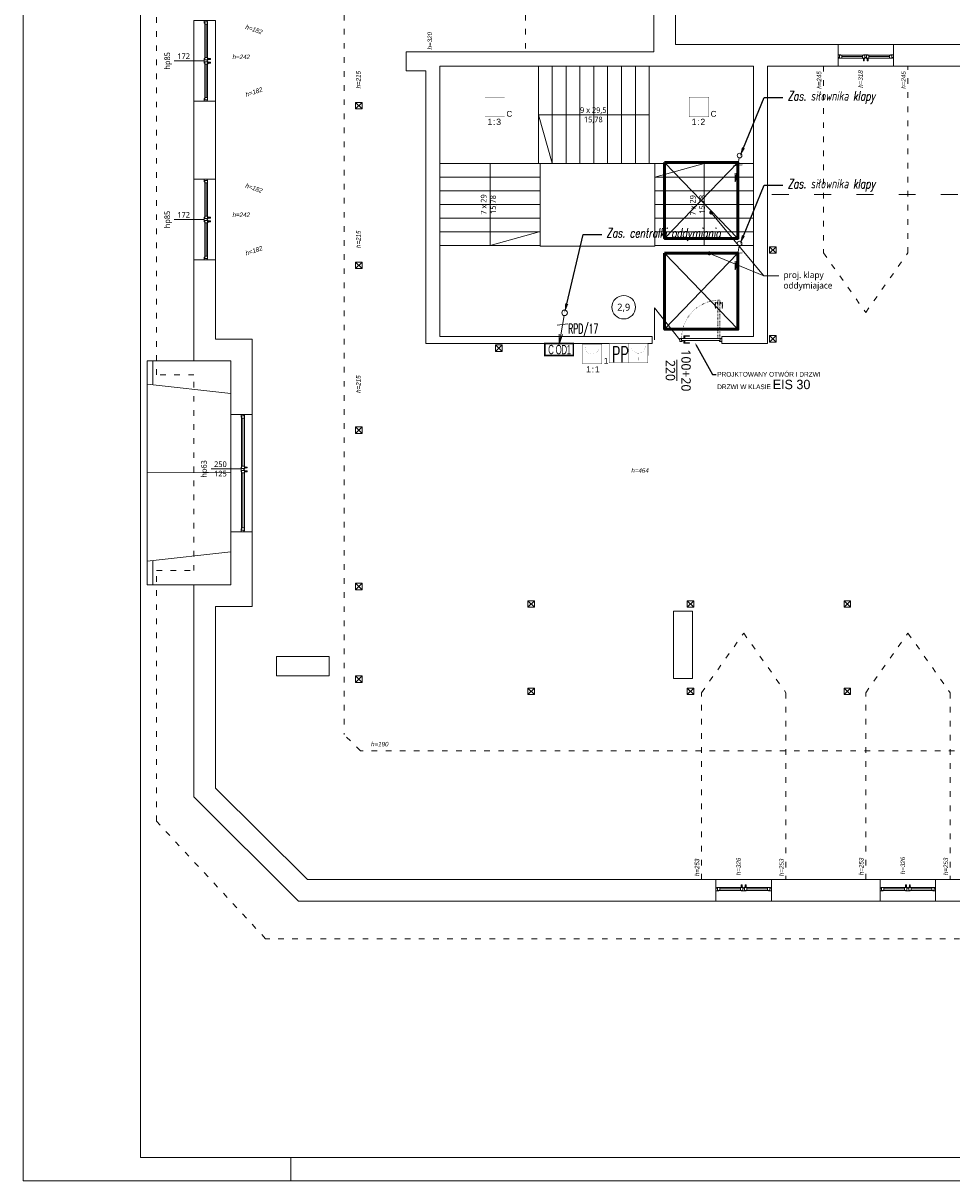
# Model space of a CAD drawing. Header units: millimetres. Extents: x 85284 to 143915, y -66821 to -28273.
# Tile 2 of 28: x 122352 to 124331, y -66715 to -64249. Entities that reach past the tile are written whole.
import ezdxf
from ezdxf import colors
from ezdxf.entities.mleader import LeaderData, LeaderLine
from ezdxf.enums import TextEntityAlignment as Align
from ezdxf.math import Vec2, Vec3

# ---------------------------------------------------------------- set-up
doc = ezdxf.new("R2010")
doc.units = ezdxf.units.MM
doc.set_wipeout_variables(frame=1)
doc.linetypes.add('ACAD_ISO03W100', pattern=[30, 12, -18])
doc.linetypes.add('ACAD_ISO07W100', pattern=[3, 0, -3])
doc.layers.get('0').update_dxf_attribs({"color": 251, "lineweight": 9})
for name, color, linetype, lineweight in [('_IE_Gniazda', 3, 'Continuous', 15), ('IE_Gniazda.', 3, 'Continuous', 15), ('IE_Gniazda..', 3, 'Continuous', 15), ('IE_Numery obw ośw hala', 6, 'Continuous', 13), ('IE_Ramka', 7, 'Continuous', 15), ('IE_Tabelka', 7, 'Continuous', 15), ('konstrukcja istn..KF', 251, 'Continuous', 9), ('OPIS', 251, 'Continuous', 9), ('opis..KF', 251, 'Continuous', 9), ('opis_arch', 251, 'Continuous', 9), ('SAP_elementy', 1, 'Continuous', 15), ('schody', 251, 'Continuous', 9), ('SchSec_adres_element', 1, 'Continuous', 15), ('SchSec_adres_grupy', 6, 'Continuous', 15), ('SchSec_adres_wejscia', 4, 'Continuous', 15), ('SchSec_centrala', 3, 'Continuous', 15), ('SchSec_okablowanie', 1, 'Continuous', 15), ('SchSec_opisy', 9, 'Continuous', 15), ('stolarka_arch', 251, 'Continuous', 9), ('ściana pro..KF', 251, 'Continuous', 9), ('ściany ist..KF', 251, 'Continuous', 9)]:
    doc.layers.add(name, color=color, linetype=linetype, lineweight=lineweight)
doc.styles.add('ARCH', font='segoeuil.ttf')
doc.styles.add('SIMLPEX', font='simplex.shx')
doc.styles.add('SIMPLEX', font='simplex', dxfattribs={"width": 0.85})
doc.styles.get("Standard").update_dxf_attribs({"font": 'arial.ttf'})

# ---------------------------------------------------------------- blocks, each defined once
blk = doc.blocks.new('*U209')
at = {"layer": 'stolarka_arch', "lineweight": 0}
blk.add_lwpolyline([(0, 0), (172, 0), (172, -46), (0, -46)], close=True, dxfattribs=at)
at = {"layer": 'stolarka_arch'}
for points in [[(0, -22), (6, -22), (6, -23), (3, -23), (3, -28), (0, -28)], [(3, -23), (8, -23), (8, -29), (2, -29), (2, -28), (3, -28)], [(8, -26), (79, -26), (79, -23), (8, -23)], [(84, -23), (79, -23), (79, -29), (85, -29), (85, -28), (84, -28)], [(81, -22), (91, -22), (91, -23), (88, -23), (88, -28), (84, -28), (84, -23), (81, -23)], [(88, -23), (93, -23), (93, -29), (87, -29), (87, -28), (88, -28)], [(164, -26), (93, -26), (93, -23), (164, -23)], [(169, -23), (164, -23), (164, -29), (170, -29), (170, -28), (169, -28)], [(172, -22), (166, -22), (166, -23), (169, -23), (169, -28), (172, -28)], [(8, -26), (79, -26), (79, -29), (8, -29)], [(84, -30), (80, -30), (80, -29), (84, -29)], [(83, -35), (81, -35), (81, -30), (83, -30)], [(92, -30), (88, -30), (88, -29), (92, -29)], [(91, -35), (89, -35), (89, -30), (91, -30)], [(164, -26), (93, -26), (93, -29), (164, -29)]]:
    blk.add_lwpolyline(points, close=True, dxfattribs=at)
blk = doc.blocks.new('*U207')
at = {"layer": 'stolarka_arch', "lineweight": 0}
blk.add_lwpolyline([(0, 0), (172, 0), (172, -46), (0, -46)], close=True, dxfattribs=at)
at = {"layer": 'stolarka_arch'}
for points in [[(0, -22), (6, -22), (6, -23), (3, -23), (3, -28), (0, -28)], [(3, -23), (8, -23), (8, -29), (2, -29), (2, -28), (3, -28)], [(8, -26), (79, -26), (79, -23), (8, -23)], [(84, -23), (79, -23), (79, -29), (85, -29), (85, -28), (84, -28)], [(81, -22), (91, -22), (91, -23), (88, -23), (88, -28), (84, -28), (84, -23), (81, -23)], [(88, -23), (93, -23), (93, -29), (87, -29), (87, -28), (88, -28)], [(164, -26), (93, -26), (93, -23), (164, -23)], [(169, -23), (164, -23), (164, -29), (170, -29), (170, -28), (169, -28)], [(172, -22), (166, -22), (166, -23), (169, -23), (169, -28), (172, -28)], [(8, -26), (79, -26), (79, -29), (8, -29)], [(84, -30), (80, -30), (80, -29), (84, -29)], [(83, -35), (81, -35), (81, -30), (83, -30)], [(92, -30), (88, -30), (88, -29), (92, -29)], [(91, -35), (89, -35), (89, -30), (91, -30)], [(164, -26), (93, -26), (93, -29), (164, -29)]]:
    blk.add_lwpolyline(points, close=True, dxfattribs=at)
blk = doc.blocks.new('*U204')
at = {"layer": 'stolarka_arch', "lineweight": 0}
blk.add_lwpolyline([(0, 0), (118, 0), (118, -46), (0, -46)], close=True, dxfattribs=at)
at = {"layer": 'stolarka_arch'}
for points in [[(0, -22), (6, -22), (6, -23), (3, -23), (3, -28), (0, -28)], [(3, -23), (8, -23), (8, -29), (2, -29), (2, -28), (3, -28)], [(8, -26), (52, -26), (52, -23), (8, -23)], [(57, -23), (52, -23), (52, -29), (58, -29), (58, -28), (57, -28)], [(54, -22), (64, -22), (64, -23), (61, -23), (61, -28), (57, -28), (57, -23), (54, -23)], [(61, -23), (66, -23), (66, -29), (60, -29), (60, -28), (61, -28)], [(110, -26), (66, -26), (66, -23), (110, -23)], [(115, -23), (110, -23), (110, -29), (116, -29), (116, -28), (115, -28)], [(118, -22), (112, -22), (112, -23), (115, -23), (115, -28), (118, -28)], [(8, -26), (52, -26), (52, -29), (8, -29)], [(57, -30), (53, -30), (53, -29), (57, -29)], [(56, -35), (54, -35), (54, -30), (56, -30)], [(65, -30), (61, -30), (61, -29), (65, -29)], [(64, -35), (62, -35), (62, -30), (64, -30)], [(110, -26), (66, -26), (66, -29), (110, -29)]]:
    blk.add_lwpolyline(points, close=True, dxfattribs=at)
blk = doc.blocks.new('*U205')
at = {"layer": 'stolarka_arch', "lineweight": 0}
blk.add_lwpolyline([(0, 0), (118, 0), (118, -46), (0, -46)], close=True, dxfattribs=at)
at = {"layer": 'stolarka_arch'}
for points in [[(0, -22), (6, -22), (6, -23), (3, -23), (3, -28), (0, -28)], [(3, -23), (8, -23), (8, -29), (2, -29), (2, -28), (3, -28)], [(8, -26), (52, -26), (52, -23), (8, -23)], [(57, -23), (52, -23), (52, -29), (58, -29), (58, -28), (57, -28)], [(54, -22), (64, -22), (64, -23), (61, -23), (61, -28), (57, -28), (57, -23), (54, -23)], [(61, -23), (66, -23), (66, -29), (60, -29), (60, -28), (61, -28)], [(110, -26), (66, -26), (66, -23), (110, -23)], [(115, -23), (110, -23), (110, -29), (116, -29), (116, -28), (115, -28)], [(118, -22), (112, -22), (112, -23), (115, -23), (115, -28), (118, -28)], [(8, -26), (52, -26), (52, -29), (8, -29)], [(57, -30), (53, -30), (53, -29), (57, -29)], [(56, -35), (54, -35), (54, -30), (56, -30)], [(65, -30), (61, -30), (61, -29), (65, -29)], [(64, -35), (62, -35), (62, -30), (64, -30)], [(110, -26), (66, -26), (66, -29), (110, -29)]]:
    blk.add_lwpolyline(points, close=True, dxfattribs=at)
blk = doc.blocks.new('*U203')
at = {"layer": 'stolarka_arch', "lineweight": 0}
blk.add_lwpolyline([(0, 0), (250, 0), (250, -46), (0, -46)], close=True, dxfattribs=at)
at = {"layer": 'stolarka_arch'}
for points in [[(0, -22), (6, -22), (6, -23), (3, -23), (3, -28), (0, -28)], [(3, -23), (8, -23), (8, -29), (2, -29), (2, -28), (3, -28)], [(8, -26), (110.3, -26), (110.3, -23), (8, -23)], [(115.3, -23), (110.3, -23), (110.3, -29), (116.3, -29), (116.3, -28), (115.3, -28)], [(112.3, -22), (122.3, -22), (122.3, -23), (119.3, -23), (119.3, -28), (115.3, -28), (115.3, -23), (112.3, -23)], [(119.3, -23), (124.3, -23), (124.3, -29), (118.3, -29), (118.3, -28), (119.3, -28)], [(242, -26), (124.3, -26), (124.3, -23), (242, -23)], [(247, -23), (242, -23), (242, -29), (248, -29), (248, -28), (247, -28)], [(250, -22), (244, -22), (244, -23), (247, -23), (247, -28), (250, -28)], [(8, -26), (110.3, -26), (110.3, -29), (8, -29)], [(115.3, -30), (111.3, -30), (111.3, -29), (115.3, -29)], [(114.3, -35), (112.3, -35), (112.3, -30), (114.3, -30)], [(123.3, -30), (119.3, -30), (119.3, -29), (123.3, -29)], [(122.3, -35), (120.3, -35), (120.3, -30), (122.3, -30)], [(242, -26), (124.3, -26), (124.3, -29), (242, -29)]]:
    blk.add_lwpolyline(points, close=True, dxfattribs=at)
blk = doc.blocks.new('*U199')
at = {"layer": 'stolarka_arch', "lineweight": 0}
blk.add_lwpolyline([(0, 0), (118, 0), (118, -46), (0, -46)], close=True, dxfattribs=at)
at = {"layer": 'stolarka_arch'}
for points in [[(0, -22), (6, -22), (6, -23), (3, -23), (3, -28), (0, -28)], [(3, -23), (8, -23), (8, -29), (2, -29), (2, -28), (3, -28)], [(8, -26), (52, -26), (52, -23), (8, -23)], [(57, -23), (52, -23), (52, -29), (58, -29), (58, -28), (57, -28)], [(54, -22), (64, -22), (64, -23), (61, -23), (61, -28), (57, -28), (57, -23), (54, -23)], [(61, -23), (66, -23), (66, -29), (60, -29), (60, -28), (61, -28)], [(110, -26), (66, -26), (66, -23), (110, -23)], [(115, -23), (110, -23), (110, -29), (116, -29), (116, -28), (115, -28)], [(118, -22), (112, -22), (112, -23), (115, -23), (115, -28), (118, -28)], [(8, -26), (52, -26), (52, -29), (8, -29)], [(57, -30), (53, -30), (53, -29), (57, -29)], [(56, -35), (54, -35), (54, -30), (56, -30)], [(65, -30), (61, -30), (61, -29), (65, -29)], [(64, -35), (62, -35), (62, -30), (64, -30)], [(110, -26), (66, -26), (66, -29), (110, -29)]]:
    blk.add_lwpolyline(points, close=True, dxfattribs=at)
blk = doc.blocks.new('*U165')
at = {"layer": 'opis..KF'}
blk.add_line((-20, 0), (44, 0), dxfattribs=at)
at = {"layer": 'opis..KF', "style": 'ARCH', "flags": 12}
blk.add_attdef('hp', text='', height=12, rotation=90, dxfattribs=at).set_placement((-35, 0), align=Align.MIDDLE_CENTER)
for tag, p in [('150', (0, 10)), ('120', (0, -10))]:
    blk.add_attdef(tag, text='', height=12, dxfattribs=at).set_placement(p, align=Align.MIDDLE_CENTER)
blk = doc.blocks.new('*U166')
at = {"layer": 'opis..KF'}
blk.add_line((-20, 0), (44, 0), dxfattribs=at)
at = {"layer": 'opis..KF', "style": 'ARCH', "flags": 12}
blk.add_attdef('hp', text='', height=12, rotation=90, dxfattribs=at).set_placement((-35, 0), align=Align.MIDDLE_CENTER)
for tag, p in [('150', (0, 10)), ('120', (0, -10))]:
    blk.add_attdef(tag, text='', height=12, dxfattribs=at).set_placement(p, align=Align.MIDDLE_CENTER)
blk = doc.blocks.new('*U167')
at = {"layer": 'opis..KF'}
blk.add_line((-20, 0), (44, 0), dxfattribs=at)
at = {"layer": 'opis..KF', "style": 'ARCH', "flags": 12}
blk.add_attdef('hp', text='', height=12, rotation=90, dxfattribs=at).set_placement((-35, 0), align=Align.MIDDLE_CENTER)
for tag, p in [('150', (0, 10)), ('120', (0, -10))]:
    blk.add_attdef(tag, text='', height=12, dxfattribs=at).set_placement(p, align=Align.MIDDLE_CENTER)
blk = doc.blocks.new('nr pom')
at = {"layer": 'opis..KF', "lineweight": 20}
blk.add_circle((0, 0), 25, dxfattribs=at)
at = {"layer": 'opis..KF', "style": 'ARCH'}
blk.add_attdef('00', text='', height=15, dxfattribs=at).set_placement((0, 0), align=Align.MIDDLE_CENTER)
blk = doc.blocks.new('*U194')
at = {"layer": 'stolarka_arch', "linetype": 'ACAD_ISO03W100', "lineweight": 0, "ltscale": 0.1}
for points in [[(3.5, 77), (-1.5, 77), (-1.5, 65), (-0.5, 65), (-0.5, 75), (3.5, 75)], [(3.5, 78), (3.5, 74), (4.5, 74), (4.5, 78)], [(4.5, 82), (4.5, 0), (8.5, 0), (8.5, 82)], [(9.5, 78), (9.5, 74), (8.5, 74), (8.5, 78)], [(9.5, 77), (14.5, 77), (14.5, 65), (13.5, 65), (13.5, 75), (9.5, 75)]]:
    blk.add_lwpolyline(points, close=True, dxfattribs=at)
at = {"layer": 'stolarka_arch'}
for points in [[(5, -4), (5, -6), (0, -6), (0, 0), (4, 0), (4, -4), (5, -4)], [(86, 0), (4, 0), (4, -4), (86, -4)], [(81, 1), (81, 6), (69, 6), (69, 5), (79, 5), (79, 1)], [(82, 1), (78, 1), (78, 0), (82, 0)], [(85, -4), (85, -6), (90, -6), (90, 0), (86, 0), (86, -4), (85, -4)], [(81, -5), (81, -10), (69, -10), (69, -9), (79, -9), (79, -5)], [(82, -5), (78, -5), (78, -4), (82, -4)]]:
    blk.add_lwpolyline(points, close=True, dxfattribs=at)
blk.add_circle((4, 0.5), 0.5, dxfattribs=at)
at = {"layer": 'stolarka_arch', "linetype": 'ACAD_ISO07W100', "lineweight": 0, "ltscale": 0.5}
blk.add_arc((4, 0), 82, 0, 89.6506, dxfattribs=at)
blk = doc.blocks.new('_Dot')
at = {"color": 0, "linetype": 'ByBlock', "lineweight": -2}
blk.add_line((-0.5, 0), (-1, 0), dxfattribs=at)
at = {"color": 0, "linetype": 'ByBlock', "const_width": 0.5}
blk.add_lwpolyline([(-0.25, 0, 1), (0.25, 0, 1)], format="xyb", close=True, dxfattribs=at)
blk = doc.blocks.new('*U1138')
at = {"layer": 'IE_Ramka'}
blk.add_line((-740, 5), (-740, 0), dxfattribs=at)
for points in [[(-797, 0), (0, 0), (0, 444), (-797, 444)], [(-772, 5), (-5, 5), (-5, 439), (-772, 439)]]:
    blk.add_lwpolyline(points, close=True, dxfattribs=at)
blk = doc.blocks.new('*U1144')
at = {"layer": '_IE_Gniazda', "color": 0}
for p, q in [((-7.8, -13.2), (3.5, -11.7)), ((-0.5, -2.9), (-5.8, -33.7)), ((-5.8, -33.7), (-5.8, -22.6)), ((-5.8, -33.7), (-2.1, -23.1))]:
    blk.add_line(p, q, dxfattribs=at)
blk.add_circle((0, 0), 2.97, dxfattribs=at)
at = {"layer": '_IE_Gniazda', "color": 0, "style": 'SIMLPEX', "width": 0.7, "flags": 4}
for tag, p in [('NR_OBWODU', (16.3, -14.2)), ('OPIS', (16.3, -26))]:
    blk.add_attdef(tag, p, '', height=10, dxfattribs=at)
blk = doc.blocks.new('przycisk')
blk.add_wipeout([(-12.4, -1.6), (-15.6, 23.2), (9.2, 26.4), (12.4, 1.6)]).dxf.layer = 'SAP_elementy'
at = {"layer": 'SAP_elementy', "const_width": 0.5}
blk.add_lwpolyline([(-12.4, -1.6), (-15.6, 23.2), (9.2, 26.4), (12.4, 1.6)], close=True, dxfattribs=at)
at = {"layer": 'SAP_elementy', "const_width": 0.1}
blk.add_lwpolyline([(-11.7, 20.2), (-11.7, 20.2, 0.414214), (-1.6, 12.4), (-1.6, 12.4), (-0.5, 3.5), (-1.6, 12.4), (-1.6, 12.4, 0.414214), (6.1, 22.5), (6.1, 22.5)], format="xyb", dxfattribs=at)
blk = doc.blocks.new('*U1162')
at = {"layer": 'SchSec_adres_element', "insert": (2, -39.4), "char_height": 16, "width": 17.797, "attachment_point": 5}
blk.add_mtext('\\pxqc;:', dxfattribs=at)
at = {"layer": 'SchSec_adres_element', "transparency": 33554687, "flags": 8}
blk.add_attdef('PETLA', text='', height=16, dxfattribs=at).set_placement((-3, -39.4), align=Align.MIDDLE_RIGHT)
at = {"layer": 'SchSec_centrala', "flags": 8}
blk.add_attdef('CSP', text='', height=16, dxfattribs=at).set_placement((-0.7, -90.7), align=Align.CENTER)
blk.add_wipeout([(-25, -25), (-25, 25), (25, 25), (25, -25)])
at = {"const_width": 1}
blk.add_lwpolyline([(-25, -25), (-25, 25), (25, 25), (25, -25)], close=True, dxfattribs=at)
at = {"const_width": 0.2}
blk.add_lwpolyline([(-18, 18), (-18, 18, 0.414214), (0, 0), (0, 0), (0, -18), (0, 0), (0, 0, 0.414214), (18, 18), (18, 18)], format="xyb", dxfattribs=at)
at = {"insert": (30, -25), "char_height": 15, "width": 19.244, "attachment_point": 7}
blk.add_mtext('\\pxql;1', dxfattribs=at)
at = {"layer": 'SchSec_adres_element', "transparency": 33554687, "flags": 8}
blk.add_attdef('ELEM', text='', height=16, dxfattribs=at).set_placement((7, -39.4), align=Align.MIDDLE_LEFT)
at = {"layer": 'SchSec_adres_grupy', "flags": 8}
blk.add_attdef('ADRES', text='', height=16, dxfattribs=at).set_placement((0, 29), align=Align.CENTER)
at = {"layer": 'SchSec_adres_wejscia', "flags": 8}
blk.add_attdef('WEJ_1', text='', height=16, dxfattribs=at).set_placement((0, 29), align=Align.CENTER)
at = {"layer": 'SchSec_opisy', "flags": 8}
for tag, p in [('OP_1', (-29, 17)), ('OP_2', (-29, 0)), ('OP_3', (-29, -17))]:
    blk.add_attdef(tag, text='', height=16, dxfattribs=at).set_placement(p, align=Align.MIDDLE_RIGHT)
blk = doc.blocks.new('PRZYCISK P')
at = {"color": 0}
blk.add_wipeout([(-12.5, 0), (-12.5, 25), (12.5, 25), (12.5, 0)], dxfattribs=at)
at = {"color": 0, "const_width": 0.5}
blk.add_lwpolyline([(-12.5, 0), (-12.5, 25), (12.5, 25), (12.5, 0)], close=True, dxfattribs=at)
at = {"color": 0, "style": 'SIMPLEX', "width": 0.6}
blk.add_text('PP', height=20, dxfattribs=at).set_placement((-9, 1.1))
blk = doc.blocks.new('*U1160')
at = {"const_width": 1}
blk.add_lwpolyline([(-25, -25), (-25, 25), (25, 25), (25, -25)], close=True, dxfattribs=at)
at = {"const_width": 0.2}
blk.add_lwpolyline([(-8, 18), (-15.5, 4.5, 0.572988), (-12.9, 0), (-3, 0, -0.572988), (-0.4, -4.5), (-8, -18)], format="xyb", dxfattribs=at)
blk.add_lwpolyline([(8, -8), (8, 18), (8, 11), (4.4, 11), (11.6, 11)], dxfattribs=at)
blk.add_lwpolyline([(3, -13), (3, -13, -0.414214), (8, -8), (8, -8, -0.414214), (13, -13), (13, -13, -0.414214), (8, -18), (8, -18, -0.414214)], format="xyb", close=True, dxfattribs=at)
at = {"layer": 'SchSec_adres_element', "insert": (-1.4, -37.9), "char_height": 16, "width": 17.797, "attachment_point": 5}
blk.add_mtext('\\pxqc;:', dxfattribs=at)
at = {"layer": 'SchSec_adres_element', "transparency": 33554687, "flags": 8}
blk.add_attdef('PETLA', text='', height=16, dxfattribs=at).set_placement((-6.4, -37.9), align=Align.MIDDLE_RIGHT)
blk.add_attdef('ELEM', text='', height=16, dxfattribs=at).set_placement((3.6, -37.9), align=Align.MIDDLE_LEFT)
at = {"layer": 'SchSec_adres_grupy', "flags": 8}
blk.add_attdef('ADRES', text='', height=16, dxfattribs=at).set_placement((0, 29), align=Align.CENTER)
at = {"layer": 'SchSec_centrala', "flags": 8}
blk.add_attdef('CSP', text='', height=16, dxfattribs=at).set_placement((-0.7, -90.7), align=Align.CENTER)
blk.add_wipeout([(-25, -25), (-25, 25), (25, 25), (25, -25)])
at = {"insert": (30, -25), "char_height": 15, "width": 19.244, "attachment_point": 7}
blk.add_mtext('\\pxql;C', dxfattribs=at)
at = {"layer": 'SchSec_opisy', "flags": 8}
for tag, p in [('OP_1', (-29, 17)), ('OP_2', (-29, 0)), ('OP_3', (-29, -17))]:
    blk.add_attdef(tag, text='', height=16, dxfattribs=at).set_placement(p, align=Align.MIDDLE_RIGHT)
blk = doc.blocks.new('*U1166')
at = {"layer": '_IE_Gniazda', "color": 0}
for p, q in [((-15.5, -26.5), (7, -23.5)), ((-0.9, -5.8), (-11.6, -67.5)), ((-11.6, -67.5), (-11.6, -45.1)), ((-11.6, -67.5), (-4.2, -46.1))]:
    blk.add_line(p, q, dxfattribs=at)
blk.add_circle((0, 0), 5.93, dxfattribs=at)
at = {"layer": '_IE_Gniazda', "color": 0, "style": 'SIMLPEX', "width": 0.7, "flags": 4}
for tag, p in [('NR_OBWODU', (32.6, -28.5)), ('OPIS', (32.5, -52))]:
    blk.add_attdef(tag, p, '', height=20, dxfattribs=at)

msp = doc.modelspace()

# ---------------------------------------------------------------- linework, layer by layer
at = {"linetype": 'ACAD_ISO03W100'}
for points in [[(124497.4, -66199), (122868.4, -66199), (122636, -65948.8), (122636, -65415), (122716, -65415), (122716, -64998), (122636, -64998), (122636, -62605), (123822, -62605), (123822, -64214), (127084.9, -64214), (127084.9, -62605)], [(123036, -62731), (123036, -65764.3)], [(123422, -62731), (123422, -64310)], [(124057.2, -64340), (124057.2, -64738), (124147.2, -64864.9), (124237.2, -64738), (124237.2, -64340)], [(123797.2, -66073), (123797.2, -65675), (123887.2, -65548.1), (123977.2, -65675), (123977.2, -66073)], [(124147.2, -66073), (124147.2, -65675), (124237.2, -65548.1), (124327.2, -65675), (124327.2, -66073)], [(123070.9, -65799), (123070.9, -65799), (123036, -65764.3), (123036, -65764.3)], [(124726.5, -65798.9), (123070.8, -65799)]]:
    msp.add_lwpolyline(points, dxfattribs=at)
at = {"linetype": 'ACAD_ISO03W100', "ltscale": 3}
msp.add_lwpolyline([(126953.5, -64614), (123937.9, -64614)], dxfattribs=at)
at = {"layer": 'konstrukcja istn..KF'}
for p, q in [((123060, -64417.5), (123074, -64431.5)), ((123060, -64431.5), (123074, -64417.5)), ((123942.2, -64725), (123956.2, -64739)), ((123942.2, -64739), (123956.2, -64725)), ((123060, -64757.5), (123074, -64771.5)), ((123060, -64771.5), (123074, -64757.5)), ((123942.2, -64914), (123956.2, -64928)), ((123942.2, -64928), (123956.2, -64914)), ((123358.7, -64934), (123372.7, -64948)), ((123358.7, -64948), (123372.7, -64934)), ((123060, -65108.5), (123074, -65122.5)), ((123060, -65122.5), (123074, -65108.5)), ((123060, -65441.5), (123074, -65455.5)), ((123060, -65455.5), (123074, -65441.5)), ((123427.6, -65479), (123441.6, -65493)), ((123427.6, -65493), (123441.6, -65479)), ((123767, -65479), (123781, -65493)), ((123767, -65493), (123781, -65479)), ((124101, -65479), (124115, -65493)), ((124101, -65493), (124115, -65479)), ((123060, -65639), (123074, -65653)), ((123060, -65653), (123074, -65639)), ((123427.3, -65665), (123441.3, -65679)), ((123427.3, -65679), (123441.3, -65665)), ((123767, -65665), (123781, -65679)), ((123767, -65679), (123781, -65665)), ((124101, -65665), (124115, -65679)), ((124101, -65679), (124115, -65665))]:
    msp.add_line(p, q, dxfattribs=at)
at = {"layer": 'konstrukcja istn..KF', "color": 18, "true_color": 0x000000}
for points in [[(123060, -64417.5), (123074, -64417.5), (123074, -64431.5), (123060, -64431.5), (123060, -64417.5)], [(123942.2, -64725), (123956.2, -64725), (123956.2, -64739), (123942.2, -64739), (123942.2, -64725)], [(123060, -64757.5), (123074, -64757.5), (123074, -64771.5), (123060, -64771.5), (123060, -64757.5)], [(123942.2, -64914), (123956.2, -64914), (123956.2, -64928), (123942.2, -64928), (123942.2, -64914)], [(123358.7, -64934), (123372.7, -64934), (123372.7, -64948), (123358.7, -64948), (123358.7, -64934)], [(123060, -65108.5), (123074, -65108.5), (123074, -65122.5), (123060, -65122.5), (123060, -65108.5)], [(123060, -65441.5), (123074, -65441.5), (123074, -65455.5), (123060, -65455.5), (123060, -65441.5)], [(123427.6, -65479), (123441.6, -65479), (123441.6, -65493), (123427.6, -65493), (123427.6, -65479)], [(123767, -65479), (123781, -65479), (123781, -65493), (123767, -65493), (123767, -65479)], [(124101, -65479), (124115, -65479), (124115, -65493), (124101, -65493), (124101, -65479)], [(123060, -65639), (123074, -65639), (123074, -65653), (123060, -65653), (123060, -65639)], [(123427.3, -65665), (123441.3, -65665), (123441.3, -65679), (123427.3, -65679), (123427.3, -65665)], [(123767, -65665), (123781, -65665), (123781, -65679), (123767, -65679), (123767, -65665)], [(124101, -65665), (124115, -65665), (124115, -65679), (124101, -65679), (124101, -65665)]]:
    msp.add_lwpolyline(points, dxfattribs=at)
at = {"layer": 'OPIS', "linetype": 'ByBlock'}
for p, q in [((123718.8, -64707.2), (123875, -64545.6)), ((123718.8, -64545.6), (123875, -64707.2)), ((123718.8, -64900.7), (123875, -64739)), ((123718.8, -64739), (123875, -64900.7))]:
    msp.add_line(p, q, dxfattribs=at)
at = {"layer": 'OPIS', "linetype": 'ByBlock', "lineweight": 53}
for points in [[(123718.8, -64545.6), (123875, -64545.6), (123875, -64707.2), (123718.8, -64707.2)], [(123718.8, -64739), (123875, -64739), (123875, -64900.7), (123718.8, -64900.7)]]:
    msp.add_lwpolyline(points, close=True, dxfattribs=at)
at = {"layer": 'schody', "lineweight": 9}
for p, q in [((123453.9, -64548), (123697.9, -64548)), ((123697.9, -64548), (123697.9, -64724)), ((123453.9, -64724), (123697.9, -64724))]:
    msp.add_line(p, q, dxfattribs=at)
for points in [[(123239.9, -64340), (123449.9, -64340), (123449.9, -64548), (123239.9, -64548), (123239.9, -64340)], [(123449.9, -64548), (123449.9, -64340)], [(123479.4, -64548), (123479.4, -64340)], [(123508.9, -64548), (123508.9, -64340)], [(123538.4, -64548), (123538.4, -64340)], [(123567.9, -64548), (123567.9, -64340)], [(123597.4, -64548), (123597.4, -64340)], [(123626.9, -64548), (123626.9, -64340)], [(123656.4, -64548), (123656.4, -64340)], [(123685.9, -64548), (123685.9, -64340)], [(123239.9, -64548), (123453.9, -64548), (123453.9, -64724)], [(123697.9, -64548), (123907.9, -64548)], [(123453.9, -64577), (123239.9, -64577)], [(123697.9, -64577), (123907.9, -64577)], [(123453.9, -64606), (123239.9, -64606)], [(123697.9, -64606), (123907.9, -64606)], [(123453.9, -64635), (123239.9, -64635)], [(123697.9, -64635), (123907.9, -64635)], [(123453.9, -64664), (123239.9, -64664)], [(123697.9, -64664), (123907.9, -64664)], [(123453.9, -64693), (123239.9, -64693)], [(123697.9, -64693), (123907.9, -64693)], [(123453.9, -64722), (123239.9, -64722)], [(123697.9, -64722), (123907.9, -64722)]]:
    msp.add_lwpolyline(points, dxfattribs=at)
at = {"layer": 'schody'}
for points in [[(123685.9, -64444), (123449.9, -64444), (123479.4, -64547)], [(123346.9, -64548), (123346.9, -64722), (123451.4, -64693)], [(123802.9, -64722), (123802.9, -64548), (123697.9, -64577)]]:
    msp.add_lwpolyline(points, dxfattribs=at)
at = {"layer": 'SchSec_okablowanie', "const_width": 3.32}
msp.add_lwpolyline([(123463.7, -64931), (123524.3, -64931), (123524.3, -64956.8), (123463.7, -64956.8)], close=True, dxfattribs=at)
at = {"layer": 'stolarka_arch'}
for p, q in [((123697.1, -64923.5), (123697.3, -64855.1)), ((123697.3, -64855.1), (123750.9, -64923.5))]:
    msp.add_line(p, q, dxfattribs=at)
at = {"layer": 'ściana pro..KF', "color": 252, "lineweight": 9, "true_color": 0x969696}
for p, q in [((122628, -64968), (122628, -65018.8)), ((122616, -65017.4), (122794.3, -65037.4)), ((122794.3, -65205.6), (122616, -65206.5)), ((122616, -65395), (122794.3, -65375)), ((122628, -65393.6), (122628, -65445))]:
    msp.add_line(p, q, dxfattribs=at)
msp.add_lwpolyline([(122716, -64968), (122616, -64968), (122616, -65445), (122794.3, -65445)], dxfattribs=at)
at = {"layer": 'ściany ist..KF', "linetype": 'ByBlock'}
for points in [[(123742, -63929.2), (123696, -63929.2), (123696, -64310), (123168, -64310), (123168, -64350), (123210, -64350), (123210, -64931), (123691.9, -64931), (123691.9, -64916), (123239.9, -64916), (123239.9, -64340), (123907.9, -64340), (123907.9, -64916), (123840.9, -64916), (123840.9, -64931), (123937.9, -64931), (123937.9, -64340), (124088.2, -64340), (124088.2, -64340), (124088.2, -64294), (123742, -64294), (123742, -63929.2)], [(122840.3, -65082), (122794.3, -65082), (122794.3, -64968), (122716, -64968), (122716, -64753), (122762, -64753), (122762, -64922), (122840.3, -64922), (122840.3, -65082)], [(123828.2, -66119.1), (123828.2, -66073), (122957.6, -66073.1), (122762, -65878), (122762, -65491), (122840.3, -65491), (122840.3, -65332), (122794.3, -65332), (122794.3, -65445), (122716, -65445), (122716, -65897.1), (122938.6, -66119.1), (123828.2, -66119.1)], [(123737.9, -65645), (123778.4, -65645), (123778.4, -65501), (123737.9, -65501), (123737.9, -65645)], [(123004, -65639), (123004, -65598), (122892, -65598), (122892, -65639), (123004, -65639)]]:
    msp.add_lwpolyline(points, dxfattribs=at)
for points in [[(124206.2, -64340), (124458.2, -64340), (124458.2, -64294), (124206.2, -64294)], [(122716, -64581), (122762, -64581), (122762, -64415), (122716, -64415)], [(123946.2, -66119.1), (124178.2, -66119.1), (124178.2, -66073.1), (123946.2, -66073.1)], [(124296.2, -66119.1), (124548.2, -66119.1), (124548.2, -66073.1), (124296.2, -66073.1)]]:
    msp.add_lwpolyline(points, close=True, dxfattribs=at)

# ---------------------------------------------------------------- block references
ref = msp.add_blockref('*U165', (122694, -64329))
ref.add_attrib('150', '172', dxfattribs={"layer": 'opis..KF', "height": 12, "style": 'ARCH'}).set_placement((122694, -64319), align=Align.MIDDLE_CENTER)
ref.add_attrib('hp', 'hp85', dxfattribs={"layer": 'opis..KF', "height": 12, "rotation": 90, "style": 'ARCH'}).set_placement((122659, -64329), align=Align.MIDDLE_CENTER)
ref = msp.add_blockref('*U166', (122694, -64667))
ref.add_attrib('150', '172', dxfattribs={"layer": 'opis..KF', "height": 12, "style": 'ARCH'}).set_placement((122694, -64657), align=Align.MIDDLE_CENTER)
ref.add_attrib('hp', 'hp85', dxfattribs={"layer": 'opis..KF', "height": 12, "rotation": 90, "style": 'ARCH'}).set_placement((122659, -64667), align=Align.MIDDLE_CENTER)
ref = msp.add_blockref('*U167', (122772.3, -65198.3))
ref.add_attrib('150', '250', dxfattribs={"layer": 'opis..KF', "height": 12, "style": 'ARCH'}).set_placement((122772.3, -65188.3), align=Align.MIDDLE_CENTER)
ref.add_attrib('120', '125', dxfattribs={"layer": 'opis..KF', "height": 12, "style": 'ARCH'}).set_placement((122772.3, -65208.3), align=Align.MIDDLE_CENTER)
ref.add_attrib('hp', 'hp63', dxfattribs={"layer": 'opis..KF', "height": 12, "rotation": 90, "style": 'ARCH'}).set_placement((122737.3, -65198.3), align=Align.MIDDLE_CENTER)
at = {"layer": '_IE_Gniazda', "xscale": 2, "yscale": 2, "zscale": 2}
msp.add_blockref('*U1144', (123505.6, -64865.8), dxfattribs=at)
at = {"layer": 'IE_Gniazda.', "color": 1, "xscale": 0.8300000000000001, "yscale": 0.8300000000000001, "zscale": 0.8300000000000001}
for p in [(123878.5, -64530.9), (123878.5, -64718.3)]:
    msp.add_blockref('*U1166', p, dxfattribs=at)
at = {"layer": 'IE_Tabelka', "xscale": 10, "yscale": 10, "zscale": 10}
msp.add_blockref('*U1138', (130322, -66714.8), dxfattribs=at)
at = {"layer": 'opis..KF', "color": 30}
msp.add_blockref('nr pom', (123631.6, -64853.8), dxfattribs=at).add_auto_attribs({'00': '2,9'})
at = {"layer": 'stolarka_arch', "xscale": -1}
for name, p, rotation in [('*U207', (122716, -64243), 90), ('*U209', (122716, -64581), 90), ('*U203', (122794.3, -65082), 90), ('*U204', (123828.2, -66119.1), 180), ('*U205', (124178.2, -66119.1), 180)]:
    msp.add_blockref(name, p, dxfattribs=dict(at, rotation=rotation))
for name, p in [('*U199', (124206.2, -64294)), ('*U194', (123840.9, -64920.5))]:
    msp.add_blockref(name, p, dxfattribs=at)

# ---------------------------------------------------------------- texts
at = {"layer": 'IE_Numery obw ośw hala', "style": 'SIMPLEX', "width": 0.6}
msp.add_text('RPD/17', height=20, dxfattribs=at).set_placement((123513.2, -64909.5))
at = {"layer": 'opis..KF', "attachment_point": 5, "style": 'ARCH'}
for s, width, insert, char_height, rotation in [('{\\fCentury Gothic|b0|i1|c238|p34;h=182}', 156.7, (122843.8, -64262.2), 9.6, 341.2117), ('{\\fCentury Gothic|b0|i1|c238|p34;h=320}', 156.7, (123218.5, -64286.1), 9.6, 90), ('{\\fCentury Gothic|b0|i1|c238|p34;h=215}', 156.7, (123066.3, -64369.1), 9.6, 90), ('{\\fCentury Gothic|b0|i1|c238|p34;h=245}', 156.7, (124047.9, -64369.7), 9.6, 90), ('{\\fCentury Gothic|b0|i1|c238|p34;h=318}', 156.7, (124136.4, -64367.7), 9.6, 90), ('{\\fCentury Gothic|b0|i1|c238|p34;h=245}', 156.7, (124227.9, -64369.7), 9.6, 90), ('{\\fCentury Gothic|b0|i1|c238|p34;h=182}', 156.7, (122843.8, -64395.4), 9.6, 18.7671), ('{\\fCentury Gothic|b0|i1|c238|p34;h=182}', 156.7, (122843.8, -64600.2), 9.6, 341.2117), ('7 x 29\\P15,78', 61.835, (123344.3, -64635), 12, 90), ('7 x 29\\P 15,78', 61.835, (123789.8, -64636.6), 12, 90), ('{\\fCentury Gothic|b0|i1|c238|p34;h=215}', 156.7, (123066.3, -64709.1), 9.6, 90), ('{\\fCentury Gothic|b0|i1|c238|p34;h=182}', 156.7, (122843.8, -64733.4), 9.6, 18.7671), ('{\\fCentury Gothic|b0|i1|c238|p34;h=215}', 156.7, (123066.3, -65017.7), 9.6, 90), ('{\\fCentury Gothic|b0|i1|c238|p34;h=253}', 156.7, (123787.9, -66047.2), 9.6, 90), ('{\\fCentury Gothic|b0|i1|c238|p34;h=326}', 156.7, (123876.4, -66045.2), 9.6, 90), ('{\\fCentury Gothic|b0|i1|c238|p34;h=253}', 156.7, (123967.9, -66047.2), 9.6, 90), ('{\\fCentury Gothic|b0|i1|c238|p34;h=253}', 156.7, (124137.9, -66045.1), 9.6, 90), ('{\\fCentury Gothic|b0|i1|c238|p34;h=326}', 156.7, (124226.4, -66043.1), 9.6, 90), ('{\\fCentury Gothic|b0|i1|c238|p34;h=253}', 156.7, (124317.9, -66045.1), 9.6, 90)]:
    msp.add_mtext_dynamic_manual_height_columns(s, width=width, gutter_width=70, heights=[0], dxfattribs=dict(at, insert=insert, char_height=char_height, rotation=rotation))
for s, width, insert, char_height in [('{\\fCentury Gothic|b0|i1|c238|p34;h=242}', 156.7, (122816.7, -64320.6), 9.6), ('9 x 29,5 15,78', 64.144, (123566.8, -64445), 12), ('{\\fCentury Gothic|b0|i1|c238|p34;h=242}', 156.7, (122816.7, -64656.9), 9.6), ('{\\fCentury Gothic|b0|i1|c238|p34;h=464}', 156.7, (123666.5, -65201.7), 9.6), ('{\\fCentury Gothic|b0|i1|c238|p34;h=190}', 156.7, (123111.9, -65784.6), 9.6)]:
    msp.add_mtext_dynamic_manual_height_columns(s, width=width, gutter_width=70, heights=[0], dxfattribs=dict(at, insert=insert, char_height=char_height))
at = {"layer": 'opis_arch', "insert": (123747.6, -64988.5), "char_height": 20, "width": 398.917, "attachment_point": 5, "rotation": 270, "style": 'ARCH'}
msp.add_mtext('\\A1;100+20\\P{\\O220}', dxfattribs=at)
at = {"layer": 'SchSec_okablowanie', "insert": (123470.7, -64934.1), "char_height": 19.92, "width": 249, "attachment_point": 1, "rotation": 359.9524}
msp.add_mtext('\\pxql;{\\W0.6;\\T0.95;C OD1}', dxfattribs=at)

# ---------------------------------------------------------------- leaders
ml = msp.add_multileader_mtext('Standard')
ml.set_content('{\\fCentury Gothic|b0|i0|c238|p34;PROJKTOWANY OTWÓR I DRZWI \\PDRZWI W KLASIE \\H2x;EIS 30}', color=256)
ml.set_leader_properties()
ml.build(insert=Vec2(0, 0))
ctx = ml.context
ctx.base_point, ctx.char_height, ctx.plane_origin = Vec3(123828.9, -64996.9), 10, Vec3(124150, -64913.1)
notes = []
notes.append((ctx, [(1, (1, 1, 0), (123820.9, -64996.9), (1, 0), 8, [(0, [(123783.4, -64929.5)], 0, [])])]))
ctx.mtext.insert, ctx.mtext.width, ctx.mtext.flow_direction = Vec3(123830.9, -64991.7), 257.612, 5
at = {"layer": 'IE_Gniazda..', "color": 1}
ml = msp.add_multileader_mtext('Standard', dxfattribs=at)
ml.set_content('{\\Fsimplex.shx|c1;\\Q10;\\W0.7;Zas. siłownika klapy}', color=1)
ml.set_leader_properties()
ml.build(insert=Vec2(0, 0))
ml.multileader.update_dxf_attribs({"arrow_head_size": 20, "scale": 5})
ctx = ml.context
ctx.base_point, ctx.scale, ctx.char_height, ctx.arrow_head_size, ctx.landing_gap_size, ctx.plane_origin = Vec3(123970.9, -64407), 5, 20, 20, 10, Vec3(125115.9, -64420.1)
notes.append((ctx, [(0, (1, 1, 0), (123930.9, -64407), (1, 0), 40, [(0, [(123879.1, -64532.8)], 256, [])])]))
ctx.mtext.insert, ctx.mtext.flow_direction = Vec3(123980.9, -64393.7), 5
ml = msp.add_multileader_mtext('Standard', dxfattribs=at)
ml.set_content('{\\Fsimplex.shx|c1;\\Q10;\\W0.7;Zas. siłownika klapy}', color=1)
ml.set_leader_properties()
ml.build(insert=Vec2(0, 0))
ml.multileader.update_dxf_attribs({"arrow_head_size": 20, "scale": 5})
ctx = ml.context
ctx.base_point, ctx.scale, ctx.char_height, ctx.arrow_head_size, ctx.landing_gap_size, ctx.plane_origin = Vec3(123970.8, -64594.1), 5, 20, 20, 10, Vec3(125115.9, -64607.2)
notes.append((ctx, [(0, (1, 1, 0), (123930.8, -64594.1), (1, 0), 40, [(0, [(123879, -64719.9)], 256, [])])]))
ctx.mtext.insert, ctx.mtext.flow_direction = Vec3(123980.8, -64580.7), 5
at = {"layer": 'IE_Gniazda..'}
ml = msp.add_multileader_mtext('Standard', dxfattribs=at)
ml.set_content('{\\Fsimplex.shx|c1;\\Q10;\\W0.7;Zas. centralki oddymiania}', color=256)
ml.set_leader_properties()
ml.build(insert=Vec2(0, 0))
ml.multileader.update_dxf_attribs({"arrow_head_size": 20, "scale": 5})
ctx = ml.context
ctx.base_point, ctx.scale, ctx.char_height, ctx.arrow_head_size, ctx.landing_gap_size, ctx.plane_origin = Vec3(123584.9, -64698.9), 5, 20, 20, 10, Vec3(124730, -64712)
notes.append((ctx, [(0, (1, 1, 0), (123544.9, -64698.9), (1, 0), 40, [(0, [(123505.6, -64865.8)], 256, [])])]))
ctx.mtext.insert, ctx.mtext.flow_direction = Vec3(123594.9, -64685.5), 5
at = {"layer": 'opis..KF', "lineweight": 9}
ml = msp.add_multileader_mtext('Standard', dxfattribs=at)
ml.set_content(' ', color=256, style='ARCH')
ml.set_leader_properties(color=256, linetype='ByLayer', lineweight=-1)
ml.set_arrow_properties(name='DOT')
ml.build(insert=Vec2(0, 0))
ml.multileader.update_dxf_attribs({"dogleg_length": 31.7, "arrow_head_size": 8.39})
ctx = ml.context
ctx.base_point, ctx.char_height, ctx.arrow_head_size, ctx.landing_gap_size, ctx.plane_origin = Vec3(123962.1, -64787.2), 13.4, 8.39, 10.1, Vec3(123200.6, -64852.5)
notes.append((ctx, [(1, (1, 1, 0), (123930.3, -64787.2), (1, 0), 31.7, [(0, [(123817.9, -64652.3)], 0, [])])]))
ctx.mtext.insert, ctx.mtext.width, ctx.mtext.flow_direction = Vec3(123972.1, -64780.5), 152.555, 5
ml = msp.add_multileader_mtext('Standard', dxfattribs=at)
ml.set_content('proj. klapy oddymiajace', color=256, style='ARCH')
ml.set_leader_properties(color=256, linetype='ByLayer', lineweight=-1)
ml.set_arrow_properties(name='DOT')
ml.build(insert=Vec2(0, 0))
ml.multileader.update_dxf_attribs({"dogleg_length": 31.7, "arrow_head_size": 8.39})
ctx = ml.context
ctx.base_point, ctx.char_height, ctx.arrow_head_size, ctx.landing_gap_size, ctx.plane_origin = Vec3(123962.1, -64787.2), 13.416, 8.39, 10.1, Vec3(123275.6, -64850.8)
notes.append((ctx, [(1, (1, 1, 0), (123930.3, -64787.2), (1, 0), 31.7, [(0, [(123814.1, -64739)], 0, [])])]))
ctx.mtext.insert, ctx.mtext.width, ctx.mtext.flow_direction = Vec3(123972.1, -64778.3), 156.221, 5
for ctx, leaders in notes:
    for number, flags, end, landing, length, lines in leaders:
        leader = LeaderData()
        leader.index, (leader.has_last_leader_line, leader.has_dogleg_vector, leader.attachment_direction) = number, flags
        leader.last_leader_point, leader.dogleg_vector, leader.dogleg_length = Vec3(end), Vec3(landing), length
        for number, points, colour, breaks in lines:
            line = LeaderLine()
            line.index, line.vertices, line.color, line.breaks = number, Vec3.list(points), colors.encode_raw_color(colour), breaks
            leader.lines.append(line)
        ctx.leaders.append(leader)

# ---------------------------------------------------------------- next in the draw order: block references
at = {"layer": 'SAP_elementy'}
ref = msp.add_blockref('*U1160', (123356.9, -64427.5), dxfattribs=dict(at, xscale=0.8300000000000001, yscale=0.8300000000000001, zscale=0.8300000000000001))
ref.add_attrib('PETLA', '1', dxfattribs={"layer": 'SchSec_adres_element', "transparency": 33554687, "height": 13.3, "flags": 8}).set_placement((123351.7, -64459), align=Align.MIDDLE_RIGHT)
ref.add_attrib('ELEM', '3', dxfattribs={"layer": 'SchSec_adres_element', "transparency": 33554687, "height": 13.3, "flags": 8}).set_placement((123360, -64459), align=Align.MIDDLE_LEFT)
ref = msp.add_blockref('*U1160', (123791.9, -64427.5), dxfattribs=dict(at, xscale=0.8300000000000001, yscale=0.8300000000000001, zscale=0.8300000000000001))
ref.add_attrib('PETLA', '1', dxfattribs={"layer": 'SchSec_adres_element', "transparency": 33554687, "height": 13.3, "flags": 8}).set_placement((123786.7, -64459), align=Align.MIDDLE_RIGHT)
ref.add_attrib('ELEM', '2', dxfattribs={"layer": 'SchSec_adres_element', "transparency": 33554687, "height": 13.3, "flags": 8}).set_placement((123795, -64459), align=Align.MIDDLE_LEFT)
at = {"layer": 'SAP_elementy', "color": 3}
ref = msp.add_blockref('*U1162', (123564.3, -64953.4), dxfattribs=dict(at, xscale=0.8300000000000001, yscale=0.8300000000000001, zscale=0.8300000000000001))
ref.add_attrib('PETLA', '1', dxfattribs={"layer": 'SchSec_adres_element', "transparency": 33554687, "height": 13.3}).set_placement((123561.8, -64986.1), align=Align.MIDDLE_RIGHT)
ref.add_attrib('ELEM', '1', dxfattribs={"layer": 'SchSec_adres_element', "transparency": 33554687, "height": 13.3}).set_placement((123570.1, -64986.1), align=Align.MIDDLE_LEFT)
at = {"layer": 'SAP_elementy', "color": 2, "xscale": 1.66, "yscale": 1.66, "zscale": 1.66, "rotation": 352.5}
msp.add_blockref('przycisk', (123662.5, -64972.5), dxfattribs=at)

# ---------------------------------------------------------------- next in the draw order: block references
at = {"layer": 'SAP_elementy', "xscale": 1.66, "yscale": 1.66, "zscale": 1.66}
msp.add_blockref('PRZYCISK P', (123621.1, -64972.5), dxfattribs=at)

doc.saveas('drawing.dxf')
